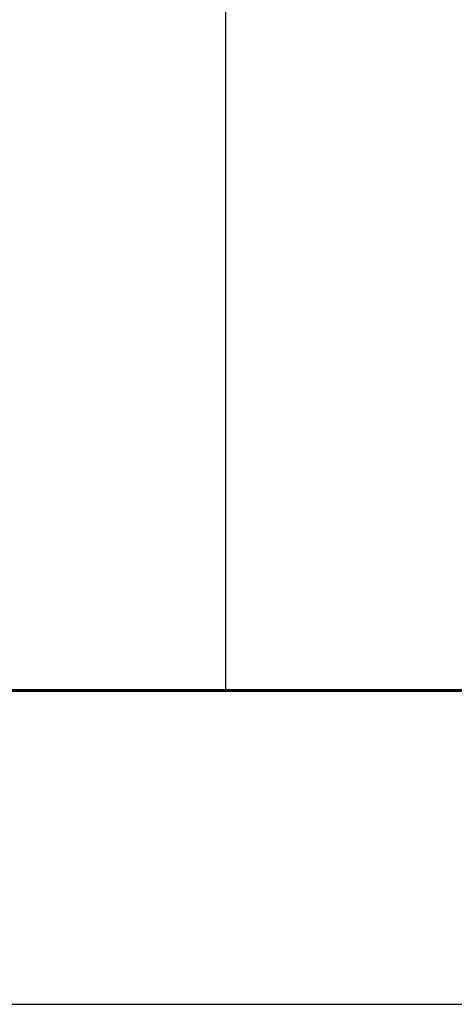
# Model space of a CAD drawing. Header units: inches. Extents: x -397 to 1532, y 9 to 603.
# Tile 3 of 29: x -33 to -26, y 9 to 25. Entities that reach past the tile are written whole.
import ezdxf

# ---------------------------------------------------------------- set-up
doc = ezdxf.new("R2010")
doc.units = ezdxf.units.IN
doc.header["$MEASUREMENT"] = 0
doc.layers.add('ливнеотвод', color=7, linetype='Continuous')

msp = doc.modelspace()

# ---------------------------------------------------------------- linework, layer by layer
at = {"color": 7}
msp.add_line((-166.4334918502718, 14.37713950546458), (18.5665081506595, 14.37713950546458), dxfattribs=at)
msp.add_line((-166.4334918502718, 14.37713950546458), (18.5665081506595, 14.37713950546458), dxfattribs=at)
at = {"transparency": 33554687}
msp.add_lwpolyline([(-397.20209426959, 9.377139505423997), (23.56650815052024, 9.377139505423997), (23.56650815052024, 306.377139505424), (-397.20209426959, 306.377139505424)], close=True, dxfattribs=at)
at = {"color": 7}
msp.add_lwpolyline([(-29.43349185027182, 44.37713950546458), (-29.43349185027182, 14.37713950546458)], dxfattribs=at)
at = {"layer": 'ливнеотвод', "linetype": 'Continuous', "lineweight": 60, "transparency": 33554687}
msp.add_lwpolyline([(-377.20209426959, 14.377139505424), (18.56650815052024, 14.377139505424), (18.56650815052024, 301.377139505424), (-377.20209426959, 301.377139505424)], close=True, dxfattribs=at)

doc.saveas('drawing.dxf')
